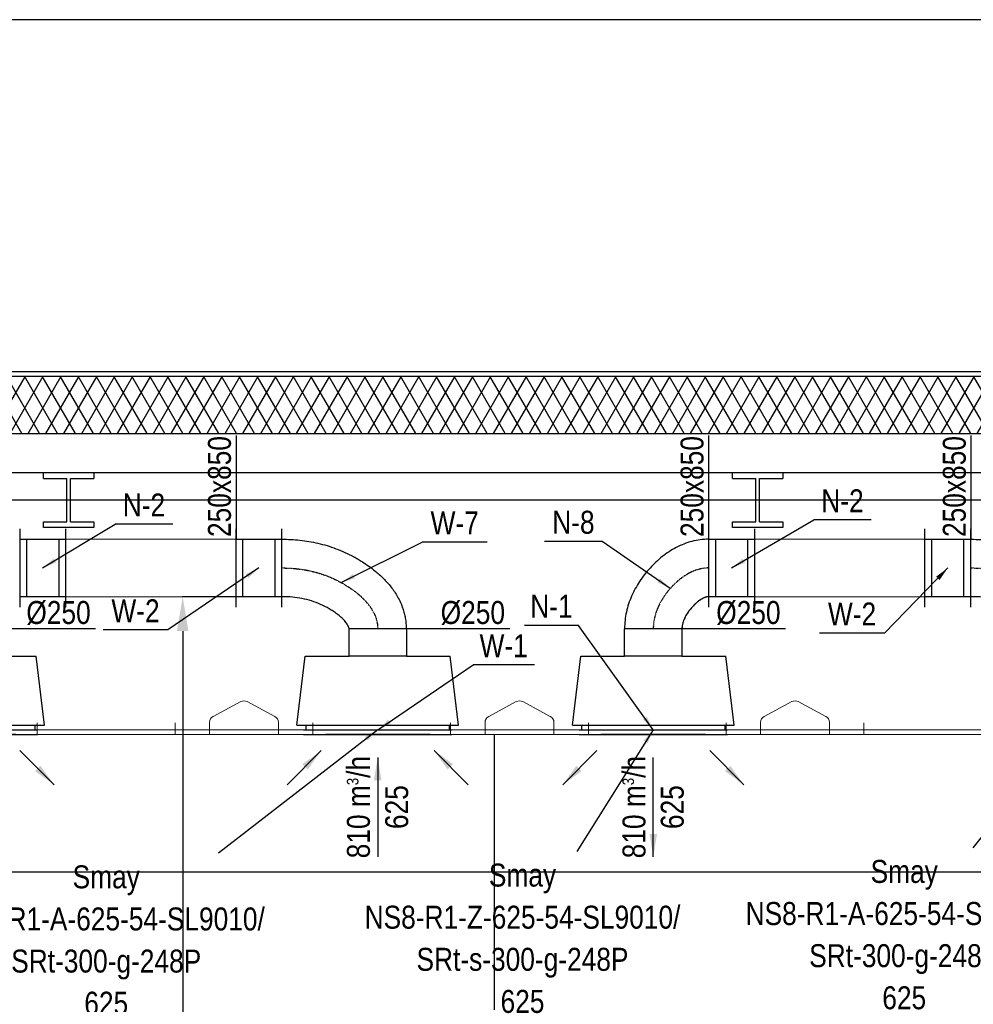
# Model space of a CAD drawing. Header units: millimetres. Extents: x -32221 to 212500, y 31663 to 93766.
# Tile 183 of 256: x 16208 to 20360, y 86766 to 91053. Entities that reach past the tile are written whole.
import ezdxf

# ---------------------------------------------------------------- set-up
doc = ezdxf.new("R2010")
doc.units = ezdxf.units.MM
doc.linetypes.add('DASHDOT', pattern=[1, 0.5, -0.25, 0, -0.25])
doc.layers.get('0').update_dxf_attribs({"color": 251})
doc.layers.get('Defpoints').update_dxf_attribs({"color": 251})
for name, color, linetype in [('dwuteowniki', 251, 'Continuous'), ('FLUID-N', 251, 'Continuous'), ('FLUID-N-100-ARRGR', 251, 'Continuous'), ('FLUID-N-100-INF', 251, 'Continuous'), ('FLUID-N-100-NUM', 251, 'Continuous'), ('FLUID-N-SYM', 251, 'Continuous'), ('FLUID-W', 251, 'Continuous'), ('FLUID-W-100-ARRGR', 251, 'Continuous'), ('FLUID-W-100-INF', 251, 'Continuous'), ('FLUID-W-100-NUM', 251, 'Continuous'), ('FLUID-W-SYM', 251, 'Continuous'), ('osie', 251, 'Continuous'), ('plyty scienne', 251, 'Continuous'), ('Sciany', 251, 'Continuous')]:
    doc.layers.add(name, color=color, linetype=linetype)
for name, color, linetype, lineweight in [('kasetony', 251, 'Continuous', 5), ('lampy', 251, 'Continuous', 9), ('urządzenia', 251, 'Continuous', 15)]:
    doc.layers.add(name, color=color, linetype=linetype, lineweight=lineweight)
doc.styles.add('FDBES', font='simplex.shx')
doc.styles.get("Standard").update_dxf_attribs({"font": 'ARIALN.TTF'})
doc.linetypes.add('ZIGZAG', pattern='A,0.0001,-0.2,[131,ltypeshp.shx,S=0.2,R=0,X=-0.2,Y=0],-0.4,[131,ltypeshp.shx,S=0.2,R=180,X=0.2,Y=0],-0.2', length=0.8001)
doc.dimstyles.new('FDBES', dxfattribs={"dimscale": 50, "dimtxt": 4, "dimasz": 2.5, "dimexe": 0.8, "dimexo": 2, "dimgap": 1, "dimtad": 1, "dimdsep": 46, "dimtxsty": 'FDBES', "dimcen": 2.5, "dimclrd": 4, "dimclre": 5, "dimadec": 0, "dimazin": 0, "dimtfac": 1, "dimtmove": 0, "dimatfit": 3, "dimfxl": 1, "dimarcsym": 0})
doc.dimstyles.new('ISO-25', dxfattribs={"dimtxt": 2.5, "dimasz": 2.5, "dimexe": 1.25, "dimexo": 0.625, "dimtad": 1, "dimtxsty": 'Standard', "dimcen": 2.5, "dimadec": 0, "dimazin": 0, "dimtfac": 1, "dimtmove": 0, "dimatfit": 3, "dimfxl": 1, "dimarcsym": 0})

# ---------------------------------------------------------------- blocks, each defined once
blk = doc.blocks.new('*U413')
at = {"color": 14, "linetype": 'Continuous', "lineweight": -2}
for p, q in [((0, 125), (0, 119.9)), ((0, 119.9), (0, -119.9)), ((0, -119.9), (0, -125))]:
    blk.add_line(p, q, dxfattribs=at)
at = {"color": 20, "linetype": 'ZIGZAG', "lineweight": -2, "ltscale": 50}
for points, knots in [([(-389.5, -415.7), (-389.4, -400.2), (-388.7, -369.3), (-383.1, -307.7), (-368.6, -232.4), (-338.2, -146.4), (-296, -66.2), (-242.3, 7.1), (-186.3, 59.4), (-134, 92), (-98.6, 107.6), (-69, 116.5), (-38.7, 123.3), (-15.5, 124.4), (0, 125)], [0, 0, 0, 0, 46.440001, 92.880003, 185.760006, 278.640009, 371.520011, 464.400014, 557.280017, 603.720019, 650.16002, 673.380021, 696.600022, 743.040023, 743.040023, 743.040023, 743.040023]), ([(0, -125), (-0.9, -125), (-2.8, -125.1), (-6.2, -125.7), (-11.8, -127.5), (-19.2, -131.2), (-27.7, -136.8), (-38.3, -145.3), (-50.5, -157.3), (-63.9, -173.2), (-76, -190.1), (-90.8, -213.8), (-106.9, -244.9), (-121.9, -284.6), (-132.4, -326.6), (-137.3, -363.3), (-139.3, -393.2), (-139.4, -408.2), (-139.5, -415.7)], [0, 0, 0, 0, 2.814853, 5.629706, 11.259412, 22.518823, 33.778235, 45.037647, 67.55647, 90.075293, 112.594116, 135.11294, 180.150586, 225.188233, 270.22588, 315.263526, 337.782349, 360.301173, 360.301173, 360.301173, 360.301173])]:
    blk.add_open_spline(points, degree=3, knots=knots, dxfattribs=at)
at = {"layer": 'FLUID-W-SYM', "color": 2, "linetype": 'DASHDOT', "lineweight": -3}
blk.add_open_spline([(-264.5, -415.7), (-264.5, -325), (-230.3, -156.1), (-87, 0), (0, 0)], degree=3, knots=[0, 0, 0, 0, 272.14709, 533.153657, 533.153657, 533.153657, 533.153657], dxfattribs=at)
blk = doc.blocks.new('*U414')
at = {"color": 14, "linetype": 'Continuous', "lineweight": -2}
for p, q in [((0, 125), (0, 124.9)), ((0, 124.9), (0, -124.9)), ((0, -124.9), (0, -125))]:
    blk.add_line(p, q, dxfattribs=at)
at = {"color": 20, "linetype": 'ZIGZAG', "lineweight": -2, "ltscale": 50}
for points, knots in [([(-389.5, 240.9), (-389.1, 228.7), (-388.1, 204.2), (-378.3, 156.2), (-355.9, 99.1), (-315.4, 37.8), (-265.1, -15.6), (-207.4, -61), (-143, -96.5), (-84.8, -115.6), (-36.6, -123.8), (-12.2, -124.7), (0, -125)], [0, 0, 0, 0, 36.600061, 73.200122, 146.400243, 219.600365, 292.800486, 366.000608, 439.200729, 512.400851, 549.000912, 585.600973, 585.600973, 585.600973, 585.600973]), ([(-139.5, 240.9), (-139.5, 240.1), (-139.4, 238.7), (-139.2, 236.1), (-138.6, 233.2), (-137.7, 229.8), (-136.5, 226), (-134.5, 221), (-131.5, 214.7), (-127.4, 207.8), (-121.9, 199.6), (-114.6, 190.1), (-105.4, 180), (-98.1, 172.9), (-94, 169.2), (-88.4, 164.1), (-79.5, 156.8), (-66.8, 147.8), (-54.2, 140.3), (-42, 134.4), (-30.4, 129.9), (-21.3, 127.4), (-14.4, 126.1), (-9.4, 125.4), (-4.6, 125), (-1.5, 124.9), (0, 124.9)], [0, 0, 0, 0, 11.861157, 23.722314, 35.583471, 47.444629, 59.305786, 71.166943, 88.958679, 106.750414, 118.611572, 142.333886, 166.0562, 180.882647, 186.813225, 189.778515, 213.500829, 237.223143, 260.945458, 284.667772, 308.390086, 332.112401, 343.973558, 355.834715, 367.695872, 379.557029, 379.557029, 379.557029, 379.557029]), ([(-139.5, 240.9), (-139.2, 232.8), (-133.8, 217.4), (-120.6, 197.1), (-104.8, 178.9), (-81.1, 157.1), (-54.2, 139.1), (-24.1, 127.4), (-8, 125.2), (0, 125)], [0, 0, 0, 0, 24.151474, 48.302947, 72.454421, 96.605894, 144.908841, 169.060315, 193.211788, 193.211788, 193.211788, 193.211788])]:
    blk.add_open_spline(points, degree=3, knots=knots, dxfattribs=at)
at = {"layer": 'FLUID-N-SYM', "color": 2, "linetype": 'DASHDOT', "lineweight": -3}
blk.add_open_spline([(-264.5, 240.9), (-264.5, 177.9), (-186, 58.9), (-63.5, 0), (0, 0)], degree=3, knots=[0, 0, 0, 0, 188.920714, 379.557029, 379.557029, 379.557029, 379.557029], dxfattribs=at)
blk = doc.blocks.new('*U416')
at = {"color": 14, "linetype": 'Continuous', "lineweight": -2}
for p, q in [((0, 125), (0, 124.1)), ((0, 124.1), (0, -124.1)), ((0, -124.1), (0, -125))]:
    blk.add_line(p, q, dxfattribs=at)
at = {"color": 20, "linetype": 'ZIGZAG', "lineweight": -2, "ltscale": 50}
blk.add_line((-139.5, -413.7), (-139.5, -417), dxfattribs=at)
for points, knots in [([(-389.5, -417), (-389.5, -404.1), (-388.9, -378.1), (-385.8, -338.8), (-380.5, -299.5), (-372.6, -260.1), (-362.2, -220.7), (-349, -181.6), (-332.9, -142.8), (-319.5, -115.7), (-310.9, -99.9), (-307.4, -93.6), (-301, -82.5), (-289.6, -63.6), (-272.8, -38.5), (-254, -13.9), (-236.1, 7.1), (-219.5, 24.7), (-201.6, 41.6), (-182.4, 57.7), (-161.6, 72.9), (-139.1, 86.8), (-118.8, 97.2), (-101.6, 104.5), (-86.1, 110.2), (-67.6, 115.8), (-45.8, 120.5), (-23.2, 123.4), (-7.8, 124.1), (0, 124.1)], [0, 0, 0, 0, 32.742311, 65.484623, 98.226934, 130.969245, 163.711556, 196.453868, 229.196179, 261.93849, 266.031279, 270.124068, 278.309646, 294.680801, 319.237535, 343.794268, 360.165424, 376.53658, 392.907735, 409.278891, 425.650046, 442.021202, 458.392358, 466.577936, 474.763513, 487.04188, 499.320247, 511.598614, 523.87698, 523.87698, 523.87698, 523.87698]), ([(0, -125), (-3.5, -125.2), (-10.2, -127.2), (-19.3, -132.3), (-27.8, -138.4), (-38.4, -147.4), (-50.6, -160), (-63.9, -176.3), (-76, -193.4), (-90.7, -217.3), (-106.7, -248.5), (-121.7, -288), (-132.1, -329), (-138.2, -371.1), (-139.3, -399.5), (-139.5, -413.7)], [0, 0, 0, 0, 10.643803, 21.287606, 31.93141, 42.575213, 63.862819, 85.150426, 106.438032, 127.725638, 170.300851, 212.876064, 255.451277, 298.02649, 340.601703, 340.601703, 340.601703, 340.601703])]:
    blk.add_open_spline(points, degree=3, knots=knots, dxfattribs=at)
at = {"layer": 'FLUID-W-SYM', "color": 2, "linetype": 'DASHDOT', "lineweight": -3}
blk.add_open_spline([(-264.5, -417), (-264.5, -327.8), (-229.6, -159.3), (-85.5, 0), (0, 0)], degree=3, knots=[0, 0, 0, 0, 267.526487, 523.87698, 523.87698, 523.87698, 523.87698], dxfattribs=at)
blk = doc.blocks.new('*U455')
at = {"color": 0, "linetype": 'ByBlock', "lineweight": -2}
for p, q in [((-100, 0, -125), (100, 0, -125)), ((100, 0, 125), (-100, 0, 125))]:
    blk.add_line(p, q, dxfattribs=at)
at = {"color": 14, "linetype": 'Continuous', "lineweight": -2}
for p, q in [((-100, 0, -170), (-100, 0, 170)), ((100, 0, -170), (100, 0, 170))]:
    blk.add_line(p, q, dxfattribs=at)
at = {"color": 5, "linetype": 'Continuous', "lineweight": -3}
for p, q in [((-70, 0, -125), (-70, 0, 125)), ((70, 0, -125), (70, 0, 125))]:
    blk.add_line(p, q, dxfattribs=at)
blk = doc.blocks.new('*U456')
at = {"color": 0, "linetype": 'ByBlock', "lineweight": -2}
for p, q in [((-100, 0, -125), (100, 0, -125)), ((100, 0, 125), (-100, 0, 125))]:
    blk.add_line(p, q, dxfattribs=at)
at = {"color": 14, "linetype": 'Continuous', "lineweight": -2}
for p, q in [((-100, 0, -170), (-100, 0, 170)), ((100, 0, -170), (100, 0, 170))]:
    blk.add_line(p, q, dxfattribs=at)
at = {"color": 1, "linetype": 'Continuous', "lineweight": -3}
for p, q in [((-70, 0, -125), (-70, 0, 125)), ((70, 0, -125), (70, 0, 125))]:
    blk.add_line(p, q, dxfattribs=at)
blk = doc.blocks.new('*U458')
at = {"color": 0, "linetype": 'ByBlock', "lineweight": -2}
for p, q in [((-100, 0, -125), (100, 0, -125)), ((100, 0, 125), (-100, 0, 125))]:
    blk.add_line(p, q, dxfattribs=at)
at = {"color": 14, "linetype": 'Continuous', "lineweight": -2}
for p, q in [((-100, 0, -170), (-100, 0, 170)), ((100, 0, -170), (100, 0, 170))]:
    blk.add_line(p, q, dxfattribs=at)
at = {"color": 5, "linetype": 'Continuous', "lineweight": -3}
for p, q in [((-70, 0, -125), (-70, 0, 125)), ((70, 0, -125), (70, 0, 125))]:
    blk.add_line(p, q, dxfattribs=at)
blk = doc.blocks.new('*U457')
at = {"color": 0, "linetype": 'ByBlock', "lineweight": -2}
for p, q in [((-100, 0, -125), (100, 0, -125)), ((100, 0, 125), (-100, 0, 125))]:
    blk.add_line(p, q, dxfattribs=at)
at = {"color": 14, "linetype": 'Continuous', "lineweight": -2}
for p, q in [((-100, 0, -170), (-100, 0, 170)), ((100, 0, -170), (100, 0, 170))]:
    blk.add_line(p, q, dxfattribs=at)
at = {"color": 1, "linetype": 'Continuous', "lineweight": -3}
for p, q in [((-70, 0, -125), (-70, 0, 125)), ((70, 0, -125), (70, 0, 125))]:
    blk.add_line(p, q, dxfattribs=at)
blk = doc.blocks.new('*U394')
at = {"color": 0, "linetype": 'ByBlock', "lineweight": -2}
for p, q in [((-352.5, 0, -20), (-315.7, 0, -320)), ((-352.5, 0, -20), (352.5, 0, -20)), ((-322.5, 0), (-312.5, 0)), ((-315.7, 0, -320), (-125, 0, -320)), ((-312.5, 0), (312.5, 0)), ((-312.5, 0, -20), (-312.5, 0, 0)), ((125, 0, -320), (-125, 0, -320)), ((-125, 0, -320), (-125, 0, -440)), ((124.3, 0, -440), (-125, 0, -440)), ((125, 0, -440), (124.3, 0, -440)), ((125, 0, -320), (315.7, 0, -320)), ((125, 0, -440), (125, 0, -320)), ((312.5, 0), (322.5, 0)), ((312.5, 0, 0), (312.5, 0, -20)), ((352.5, 0, -20), (315.7, 0, -320))]:
    blk.add_line(p, q, dxfattribs=at)
at = {"color": 14, "linetype": 'Continuous', "lineweight": -2}
blk.add_line((-322.5, 0, 20), (322.5, 0, 20), dxfattribs=at)
at = {"color": 5, "linetype": 'Continuous', "lineweight": -3}
for p, q in [((228, 0, 20), (-228, 0, 20)), ((-228, 0, 20), (228, 0, 20))]:
    blk.add_line(p, q, dxfattribs=at)
blk = doc.blocks.new('*U395')
at = {"color": 0, "linetype": 'ByBlock', "lineweight": -2}
for p, q in [((-352.5, 0, -20), (-315.7, 0, -320)), ((-352.5, 0, -20), (352.5, 0, -20)), ((-322.5, 0), (-312.5, 0)), ((-315.7, 0, -320), (-125, 0, -320)), ((-312.5, 0), (312.5, 0)), ((-312.5, 0, -20), (-312.5, 0, 0)), ((125, 0, -320), (-125, 0, -320)), ((-125, 0, -320), (-125, 0, -440)), ((125, 0, -440), (-125, 0, -440)), ((125, 0, -320), (315.7, 0, -320)), ((125, 0, -440), (125, 0, -320)), ((312.5, 0), (322.5, 0)), ((312.5, 0, 0), (312.5, 0, -20)), ((352.5, 0, -20), (315.7, 0, -320))]:
    blk.add_line(p, q, dxfattribs=at)
at = {"color": 14, "linetype": 'Continuous', "lineweight": -2}
blk.add_line((-322.5, 0, 20), (322.5, 0, 20), dxfattribs=at)
at = {"color": 5, "linetype": 'Continuous', "lineweight": -3}
for p, q in [((228, 0, 20), (-228, 0, 20)), ((-228, 0, 20), (228, 0, 20))]:
    blk.add_line(p, q, dxfattribs=at)
blk = doc.blocks.new('*U399')
at = {"color": 0, "linetype": 'ByBlock', "lineweight": -2}
for p, q in [((-352.5, 0, -20), (-315.7, 0, -320)), ((-352.5, 0, -20), (352.5, 0, -20)), ((-322.5, 0), (-312.5, 0)), ((-315.7, 0, -320), (-125, 0, -320)), ((-312.5, 0), (312.5, 0)), ((-312.5, 0, -20), (-312.5, 0, 0)), ((125, 0, -320), (-125, 0, -320)), ((-125, 0, -320), (-125, 0, -440)), ((124.1, 0, -440), (-125, 0, -440)), ((125, 0, -440), (124.1, 0, -440)), ((125, 0, -320), (315.7, 0, -320)), ((125, 0, -440), (125, 0, -320)), ((312.5, 0), (322.5, 0)), ((312.5, 0, 0), (312.5, 0, -20)), ((352.5, 0, -20), (315.7, 0, -320))]:
    blk.add_line(p, q, dxfattribs=at)
at = {"color": 14, "linetype": 'Continuous', "lineweight": -2}
blk.add_line((-322.5, 0, 20), (322.5, 0, 20), dxfattribs=at)
at = {"color": 1, "linetype": 'Continuous', "lineweight": -3}
for p, q in [((228, 0, 20), (-228, 0, 20)), ((-228, 0, 20), (228, 0, 20))]:
    blk.add_line(p, q, dxfattribs=at)
blk = doc.blocks.new('*D466')
at = {"layer": 'Defpoints', "color": 0, "transparency": 16777216}
for p in [(17179.7, 88541.1), (13536.3, 81338.6), (16917.5, 81338.6)]:
    blk.add_point(p, dxfattribs=at)
at = {"layer": 'FLUID-N', "color": 0, "lineweight": -2, "transparency": 16777216}
for p, q in [((17179.1, 88541.1), (16916.3, 88541.1)), ((16917.5, 88391.1), (16917.5, 81488.6)), ((13537, 81338.6), (16918.8, 81338.6))]:
    blk.add_line(p, q, dxfattribs=at)
at = {"layer": 'FLUID-N', "color": 0, "transparency": 16777216}
for points in [[(16942.5, 88391.1), (16892.5, 88391.1), (16917.5, 88541.1)], [(16892.5, 81488.6), (16942.5, 81488.6), (16917.5, 81338.6)]]:
    blk.add_solid(points, dxfattribs=at)
at = {"layer": 'FLUID-N', "color": 0, "transparency": 16777216, "insert": (16766.6, 84939.9), "char_height": 250, "attachment_point": 5, "rotation": 90}
blk.add_mtext('7202,5', dxfattribs=at)
blk = doc.blocks.new('*U420')
at = {"color": 0}
blk.add_leader([(148.5, -148.5), (0, 0)], dimstyle='FDBES', override={"dimscale": 40, "dimclrd": 0}, dxfattribs=at)
blk = doc.blocks.new('*U422')
at = {"color": 0, "insert": (0, -216.8), "char_height": 100, "attachment_point": 5, "rotation": 90}
blk.add_mtext('810 m{\\A2;\\H0.5x;3}/h\\P625', dxfattribs=at)
at = {"color": 0}
blk.add_leader([(0, -433.6), (0, 0)], dimstyle='FDBES', override={"dimscale": 40, "dimclrd": 0}, dxfattribs=at)
blk = doc.blocks.new('*U423')
at = {"color": 0}
blk.add_leader([(148.5, -148.5), (0, 0)], dimstyle='FDBES', override={"dimscale": 40, "dimclrd": 0}, dxfattribs=at)
blk = doc.blocks.new('*U424')
at = {"color": 0}
blk.add_leader([(-148.5, -148.5), (0, 0)], dimstyle='FDBES', override={"dimscale": 40, "dimclrd": 0}, dxfattribs=at)
blk = doc.blocks.new('*U434')
at = {"color": 0, "insert": (0, -216.8), "char_height": 100, "attachment_point": 5, "rotation": 90}
blk.add_mtext('810 m{\\A2;\\H0.5x;3}/h\\P625', dxfattribs=at)
at = {"color": 0}
blk.add_leader([(0, 0), (0, -433.6)], dimstyle='FDBES', override={"dimscale": 40, "dimclrd": 0}, dxfattribs=at)
blk = doc.blocks.new('*U435')
at = {"color": 0}
blk.add_leader([(0, 0), (148.5, -148.5)], dimstyle='FDBES', override={"dimscale": 40, "dimclrd": 0}, dxfattribs=at)
blk = doc.blocks.new('*U436')
at = {"color": 0}
blk.add_leader([(0, 0), (-148.5, -148.5)], dimstyle='FDBES', override={"dimscale": 40, "dimclrd": 0}, dxfattribs=at)
blk = doc.blocks.new('*U494')
at = {"color": 6}
blk.add_line((566.2, 190.9), (316.2, 190.9), dxfattribs=at)
at = {"color": 0, "insert": (441.2, 190.9), "char_height": 100, "attachment_point": 5}
blk.add_mtext('N-2\\P ', dxfattribs=at)
blk.add_leader([(0, 0), (316.2, 190.9)], dimstyle='FDBES', override={"dimscale": 25, "dimclrd": 256, "dimclre": 256})
blk = doc.blocks.new('*U495')
at = {"color": 6}
blk.add_line((-396.5, -270), (-678.7, -270), dxfattribs=at)
at = {"color": 0, "insert": (-537.6, -270), "char_height": 100, "attachment_point": 5}
blk.add_mtext('W-2\\P ', dxfattribs=at)
blk.add_leader([(0, 0), (-396.5, -270)], dimstyle='FDBES', override={"dimscale": 25, "dimclrd": 256, "dimclre": 256})
blk = doc.blocks.new('*U496')
at = {"color": 6}
blk.add_line((476.7, 377), (193.9, 377), dxfattribs=at)
at = {"color": 0, "insert": (335.3, 377), "char_height": 100, "attachment_point": 5}
blk.add_mtext('W-7\\P ', dxfattribs=at)
blk.add_leader([(-159.1, 200.9), (193.9, 377)], dimstyle='FDBES', override={"dimscale": 25, "dimclrd": 256, "dimclre": 256})
blk = doc.blocks.new('*U497')
at = {"color": 6}
blk.add_line((682.1, 282.6), (415, 282.6), dxfattribs=at)
at = {"color": 0, "insert": (548.6, 282.6), "char_height": 100, "attachment_point": 5}
blk.add_mtext('W-1\\P ', dxfattribs=at)
blk.add_leader([(0, 0), (415, 282.6)], dimstyle='FDBES', override={"dimscale": 25, "dimclrd": 256, "dimclre": 256})
blk = doc.blocks.new('*U498')
at = {"color": 6}
blk.add_line((-326.1, 454.3), (-561, 454.3), dxfattribs=at)
at = {"color": 0, "insert": (-443.5, 454.3), "char_height": 100, "attachment_point": 5}
blk.add_mtext('N-1\\P ', dxfattribs=at)
blk.add_leader([(0, 0), (-326.1, 454.3)], dimstyle='FDBES', override={"dimscale": 25, "dimclrd": 256, "dimclre": 256})
blk = doc.blocks.new('*U499')
at = {"color": 6}
blk.add_line((-222.5, 379.5), (-473.4, 379.5), dxfattribs=at)
at = {"color": 0, "insert": (-347.9, 379.5), "char_height": 100, "attachment_point": 5}
blk.add_mtext('N-8\\P ', dxfattribs=at)
blk.add_leader([(74.2, 175.3), (-222.5, 379.5)], dimstyle='FDBES', override={"dimscale": 25, "dimclrd": 256, "dimclre": 256})
blk = doc.blocks.new('*U500')
at = {"color": 6}
blk.add_line((608.1, 209), (358.1, 209), dxfattribs=at)
at = {"color": 0, "insert": (483.1, 209), "char_height": 100, "attachment_point": 5}
blk.add_mtext('N-2\\P ', dxfattribs=at)
blk.add_leader([(0, 0), (358.1, 209)], dimstyle='FDBES', override={"dimscale": 25, "dimclrd": 256, "dimclre": 256})
blk = doc.blocks.new('*U501')
at = {"color": 6}
blk.add_line((-276.2, -283.8), (-558.4, -283.8), dxfattribs=at)
at = {"color": 0, "insert": (-417.3, -283.8), "char_height": 100, "attachment_point": 5}
blk.add_mtext('W-2\\P ', dxfattribs=at)
blk.add_leader([(0, 0), (-276.2, -283.8)], dimstyle='FDBES', override={"dimscale": 25, "dimclrd": 256, "dimclre": 256})
blk = doc.blocks.new('*U505')
at = {"color": 0, "insert": (-1182.2, -916.1), "char_height": 100, "width": 1600, "attachment_point": 5, "line_spacing_factor": 1.1}
blk.add_mtext('Smay\\PNS8-R1-A-625-54-SL9010/ SRt-300-g-248P\\P625', dxfattribs=at)
at = {"color": 0}
blk.add_leader([(0, 0), (-694, -537.8)], dimstyle='FDBES', override={"dimscale": 25, "dimclrd": 0, "dimclre": 0}, dxfattribs=at)
blk = doc.blocks.new('*U506')
at = {"color": 0, "insert": (-569.5, -908.4), "char_height": 100, "width": 1600, "attachment_point": 5, "line_spacing_factor": 1.1}
blk.add_mtext('Smay\\PNS8-R1-Z-625-54-SL9010/ SRt-s-300-g-248P\\P625', dxfattribs=at)
at = {"color": 0}
blk.add_leader([(0, 0), (-332.3, -530.1)], dimstyle='FDBES', override={"dimscale": 25, "dimclrd": 0, "dimclre": 0}, dxfattribs=at)
blk = doc.blocks.new('*U507')
at = {"color": 0, "insert": (-705.8, -892.5), "char_height": 100, "width": 1600, "attachment_point": 5, "line_spacing_factor": 1.1}
blk.add_mtext('Smay\\PNS8-R1-A-625-54-SL9010/ SRt-300-g-248P\\P625', dxfattribs=at)
at = {"color": 0}
blk.add_leader([(0, 0), (-406.6, -514.2)], dimstyle='FDBES', override={"dimscale": 25, "dimclrd": 0, "dimclre": 0}, dxfattribs=at)

msp = doc.modelspace()

# ---------------------------------------------------------------- hatches: boundary and pattern name
at = {"layer": 'Sciany', "transparency": 33554687}
h = msp.add_hatch(dxfattribs=at)
h.set_pattern_fill('DIAMONDS', color=256, scale=21.27, style=0)
h.set_pattern_definition([(60, (-132983.55, 38646.14), (-58.484644, 33.766125), []), (120, (-132983.55, 38646.14), (-58.484644, -33.766125), [])])
h.paths.add_polyline_path([(25528.509, 89251.64), (39428.888, 89251.64), (39428.888, 89601.64), (39633.277, 89601.64), (39633.277, 88961.64), (39735.391, 88961.64), (39735.391, 89701.64), (39428.962, 89701.64), (39328.962, 89701.64), (39328.962, 89501.64), (25628.509, 89501.64), (25628.509, 89711.64), (25528.509, 89711.64), (25221.162, 89711.64), (25221.162, 89501.64), (11520.635, 89501.64), (11520.635, 89701.64), (11420.635, 89701.64), (11114.206, 89701.64), (11114.206, 80438.64), (11216.321, 80438.64), (11216.321, 89601.64), (11420.71, 89601.64), (11420.71, 89251.64), (25324.12, 89251.64), (25324.12, 89611.64), (25528.435, 89611.64)])

# ---------------------------------------------------------------- linework, layer by layer
at = {"layer": 'dwuteowniki'}
for p, q in [((16311.056, 89081.64), (16531.056, 89081.64)), ((16311.056, 89055.64), (16311.056, 89081.64)), ((16311.056, 89055.64), (16413.056, 89055.64)), ((16413.056, 88867.64), (16413.056, 89055.64)), ((16429.056, 89055.64), (16531.056, 89055.64)), ((16429.056, 88867.64), (16429.056, 89055.64)), ((16531.056, 89081.64), (16531.056, 89055.64)), ((19311.056, 89081.64), (19531.056, 89081.64)), ((19311.056, 89055.64), (19311.056, 89081.64)), ((19311.056, 89055.64), (19413.056, 89055.64)), ((19413.056, 88867.64), (19413.056, 89055.64)), ((19429.056, 89055.64), (19531.056, 89055.64)), ((19429.056, 88867.64), (19429.056, 89055.64)), ((19531.056, 89081.64), (19531.056, 89055.64)), ((16311.056, 88841.64), (16311.056, 88867.64)), ((16311.056, 88867.64), (16413.056, 88867.64)), ((16531.056, 88841.64), (16311.056, 88841.64)), ((16429.056, 88867.64), (16531.056, 88867.64)), ((16531.056, 88867.64), (16531.056, 88841.64)), ((19311.056, 88841.64), (19311.056, 88867.64)), ((19311.056, 88867.64), (19413.056, 88867.64)), ((19531.056, 88841.64), (19311.056, 88841.64)), ((19429.056, 88867.64), (19531.056, 88867.64)), ((19531.056, 88867.64), (19531.056, 88841.64))]:
    msp.add_line(p, q, dxfattribs=at)
at = {"layer": 'FLUID-N'}
for p, q in [((17149.698, 89242.221, 38410.406), (17149.698, 88791.14, 38410.406)), ((19207.643, 89242.221, 38410.406), (19207.643, 88791.14, 38410.406)), ((20349.698, 89242.221, 38410.406), (20349.698, 88791.14, 38410.406)), ((16538.478, 88401.64, 38381.93), (16087.398, 88401.64, 38381.93)), ((18342.798, 88401.64, 38365.692), (17891.718, 88401.64, 38365.692)), ((19542.762, 88401.64, 38398.819), (19091.682, 88401.64, 38398.819))]:
    msp.add_line(p, q, dxfattribs=at)
at = {"layer": 'kasetony'}
for p, q in [((16284.218, 87941.64), (16284.218, 87991.64)), ((16884.218, 87941.64), (16884.218, 87991.64)), ((17484.218, 87941.64), (17484.218, 87991.64)), ((18084.218, 87941.64), (18084.218, 87991.64)), ((18684.218, 87941.64), (18684.218, 87991.64)), ((19284.218, 87941.64), (19284.218, 87991.64)), ((19884.218, 87941.64), (19884.218, 87991.64)), ((16284.218, 87961.64), (15684.218, 87961.64)), ((15684.218, 87941.64), (16284.218, 87941.64)), ((16884.218, 87961.64), (16284.218, 87961.64)), ((16284.218, 87961.64), (16284.218, 87941.64)), ((16284.218, 87941.64), (16884.218, 87941.64)), ((17484.218, 87961.64), (16884.218, 87961.64)), ((16884.218, 87961.64), (16884.218, 87941.64)), ((16884.218, 87941.64), (17484.218, 87941.64)), ((18084.218, 87961.64), (17484.218, 87961.64)), ((17484.218, 87961.64), (17484.218, 87941.64)), ((17484.218, 87941.64), (18084.218, 87941.64)), ((18684.218, 87961.64), (18084.218, 87961.64)), ((18084.218, 87961.64), (18084.218, 87941.64)), ((18084.218, 87941.64), (18684.218, 87941.64)), ((19284.218, 87961.64), (18684.218, 87961.64)), ((18684.218, 87961.64), (18684.218, 87941.64)), ((18684.218, 87941.64), (19284.218, 87941.64)), ((19884.218, 87961.64), (19284.218, 87961.64)), ((19284.218, 87961.64), (19284.218, 87941.64)), ((19284.218, 87941.64), (19884.218, 87941.64)), ((20484.218, 87961.64), (19884.218, 87961.64)), ((19884.218, 87961.64), (19884.218, 87941.64)), ((19884.218, 87941.64), (20484.218, 87941.64))]:
    msp.add_line(p, q, dxfattribs=at)
at = {"layer": 'lampy'}
for p, q in [((17050.1, 88020.111), (17170.1, 88084.111)), ((17318.336, 88020.111), (17198.336, 88084.111)), ((18250.1, 88020.111), (18370.1, 88084.111)), ((18518.336, 88020.111), (18398.336, 88084.111)), ((19450.1, 88020.111), (19570.1, 88084.111)), ((19718.336, 88020.111), (19598.336, 88084.111)), ((17034.218, 87961.64), (17034.218, 87993.64)), ((17334.218, 87961.64), (17334.218, 87993.64)), ((18234.218, 87961.64), (18234.218, 87993.64)), ((18534.218, 87961.64), (18534.218, 87993.64)), ((19434.218, 87961.64), (19434.218, 87993.64)), ((19734.218, 87961.64), (19734.218, 87993.64)), ((17034.218, 87941.64), (17034.218, 87961.64)), ((17034.218, 87961.64), (17334.218, 87961.64)), ((17034.218, 87941.64), (17334.218, 87941.64)), ((17334.218, 87941.64), (17334.218, 87961.64)), ((18234.218, 87941.64), (18234.218, 87961.64)), ((18234.218, 87961.64), (18534.218, 87961.64)), ((18234.218, 87941.64), (18534.218, 87941.64)), ((18534.218, 87941.64), (18534.218, 87961.64)), ((19434.218, 87941.64), (19434.218, 87961.64)), ((19434.218, 87961.64), (19734.218, 87961.64)), ((19434.218, 87941.64), (19734.218, 87941.64)), ((19734.218, 87941.64), (19734.218, 87961.64))]:
    msp.add_line(p, q, dxfattribs=at)
for centre, start, end in [((17184.218, 88057.64), 61.927513, 118.072487), ((18384.218, 88057.64), 61.927513, 118.072487), ((19584.218, 88057.64), 61.927513, 118.072487), ((17064.218, 87993.64), 118.072487, 180), ((17304.218, 87993.64), 0, 61.927513), ((18264.218, 87993.64), 118.072487, 180), ((18504.218, 87993.64), 0, 61.927513), ((19464.218, 87993.64), 118.072487, 180), ((19704.218, 87993.64), 0, 61.927513)]:
    msp.add_arc(centre, 30, start, end, dxfattribs=at)
at = {"layer": 'osie'}
for p, q in [((41158.674, 91053.283), (9702.79, 91053.283)), ((41158.674, 88961.64), (9702.79, 88961.64))]:
    msp.add_line(p, q, dxfattribs=at)
at = {"layer": 'plyty scienne'}
for p, q in [((18275.027, 87341.64), (18275.027, 87941.64)), ((25281.449, 87341.64), (12042.427, 87341.64)), ((18275.027, 86741.64), (18275.027, 87341.64))]:
    msp.add_line(p, q, dxfattribs=at)
at = {"layer": 'Sciany'}
for p, q in [((11540.635, 89521.64), (25201.162, 89521.64)), ((11520.635, 89501.64), (25221.162, 89501.64)), ((11420.635, 89251.64), (25321.162, 89251.64)), ((11420.635, 89081.64), (25321.088, 89081.64))]:
    msp.add_line(p, q, dxfattribs=at)
at = {"layer": 'urządzenia', "elevation": 38410.406}
for points in [[(16407.643, 88791.14), (17149.698, 88791.14), (17149.698, 88541.14), (16407.643, 88541.14)], [(19407.643, 88791.14), (20149.698, 88791.14), (20149.698, 88541.14), (19407.643, 88541.14)]]:
    msp.add_lwpolyline(points, close=True, dxfattribs=at)

# ---------------------------------------------------------------- block references
at = {"layer": 'FLUID-N', "color": 5, "linetype": 'Continuous', "extrusion": (-6.12323e-17, -1, 4.28626e-16)}
for name, p in [('*U455', (16307.643, 38410.406, -88666.14)), ('*U458', (19307.643, 38410.406, -88666.14))]:
    msp.add_blockref(name, p, dxfattribs=at)
at = {"layer": 'FLUID-N', "color": 5, "linetype": 'Continuous', "rotation": 270}
msp.add_blockref('*U414', (18966.793, 88401.64, 38398.819), dxfattribs=at)
at = {"layer": 'FLUID-N', "color": 5, "linetype": 'Continuous', "extrusion": (-1.83697e-16, -1, 1.83697e-16)}
for name, p in [('*U394', (15963.057, 38381.93, -87961.64)), ('*U395', (18966.793, 38398.819, -87961.64))]:
    msp.add_blockref(name, p, dxfattribs=at)
at = {"layer": 'FLUID-N-100-ARRGR'}
for name, p in [('*U422', (18966.793, 87841.64, 38398.819)), ('*U420', (16208.768, 87870.929, 38381.93)), ('*U424', (18721.082, 87870.929, 38398.819)), ('*U423', (19212.504, 87870.929, 38398.819))]:
    msp.add_blockref(name, p, dxfattribs=at)
at = {"layer": 'FLUID-N-100-INF', "linetype": 'ByBlock'}
msp.add_blockref('*U506', (18966.793, 87961.64, 38398.819), dxfattribs=at)
at = {"layer": 'FLUID-N-100-NUM', "linetype": 'ByBlock'}
for name, p in [('*U494', (16307.643, 88666.14, 38410.406)), ('*U500', (19307.643, 88666.14, 38410.406)), ('*U499', (18966.793, 88401.64, 38398.819)), ('*U498', (18966.793, 87961.64, 38398.819))]:
    msp.add_blockref(name, p, dxfattribs=at)
at = {"layer": 'FLUID-W', "color": 1, "linetype": 'Continuous', "extrusion": (4.28626e-16, 1, -4.28626e-16)}
for name, p in [('*U456', (-17249.698, 38410.406, 88666.14)), ('*U457', (-20249.698, 38410.406, 88666.14))]:
    msp.add_blockref(name, p, dxfattribs=at)
at = {"layer": 'FLUID-W', "color": 1, "linetype": 'Continuous', "rotation": 270}
for name, p in [('*U416', (17766.718, 88401.64, 38365.692)), ('*U413', (20765.395, 88401.64, 38301.933))]:
    msp.add_blockref(name, p, dxfattribs=at)
at = {"layer": 'FLUID-W', "color": 1, "linetype": 'Continuous', "extrusion": (-1.83697e-16, -1, 1.83697e-16)}
msp.add_blockref('*U399', (17766.718, 38365.692, -87961.64), dxfattribs=at)
at = {"layer": 'FLUID-W-100-ARRGR'}
for name, p in [('*U434', (17766.718, 87841.64, 38365.692)), ('*U436', (17521.007, 87870.929, 38365.692)), ('*U435', (18012.428, 87870.929, 38365.692))]:
    msp.add_blockref(name, p, dxfattribs=at)
at = {"layer": 'FLUID-W-100-INF', "linetype": 'ByBlock'}
for name, p in [('*U505', (17766.718, 87961.64, 38365.692)), ('*U507', (20765.395, 87961.64, 38301.933))]:
    msp.add_blockref(name, p, dxfattribs=at)
at = {"layer": 'FLUID-W-100-NUM', "linetype": 'ByBlock'}
for name, p in [('*U496', (17766.718, 88401.64, 38365.692)), ('*U495', (17249.698, 88666.14, 38410.406)), ('*U501', (20249.698, 88666.14, 38410.406)), ('*U497', (17766.718, 87961.64, 38365.692))]:
    msp.add_blockref(name, p, dxfattribs=at)

# ---------------------------------------------------------------- texts
at = {"layer": 'FLUID-N', "char_height": 100, "width": 565.80197, "attachment_point": 1}
for s, insert, rotation in [('250x850', (17027.542, 88800.929, 31082.906), 90), ('250x850', (19085.487, 88800.929, 31082.906), 90), ('250x850', (20227.542, 88800.929, 31082.906), 90), ('%%C250', (16236.612, 88522.265, 31054.43), 359.999936), ('%%C250', (18040.932, 88522.265, 31038.192), 359.999936), ('%%C250', (19240.897, 88522.265, 31071.319), 359.999936)]:
    msp.add_mtext(s, dxfattribs=dict(at, insert=insert, rotation=rotation))

# ---------------------------------------------------------------- dimensions: what is measured, and where the dimension line sits
at = {"layer": 'FLUID-N', "color": 1}
dim = msp.add_linear_dim(base=(16917.539, 81338.64), p1=(17179.698, 88541.14, 38410.406), p2=(13536.337, 81338.64), angle=90, dimstyle='ISO-25', override={"dimtxt": 250, "dimasz": 150}, dxfattribs=at)
dim.commit()
dim.dimension.update_dxf_attribs({"geometry": '*D466', "text_midpoint": (16766.639, 84939.89)})

doc.saveas('drawing.dxf')
